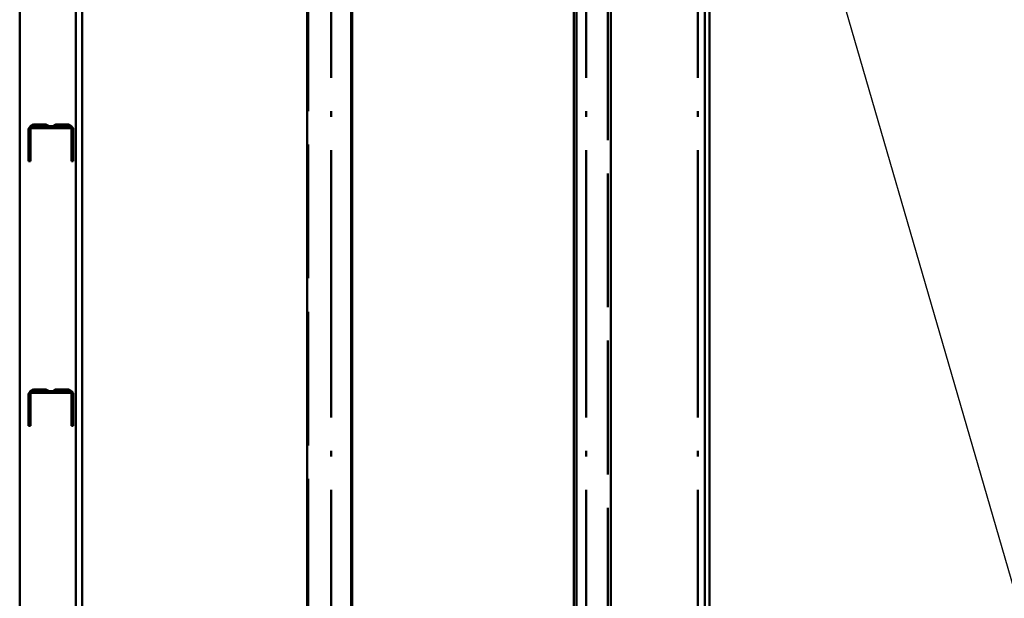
# Paper-space layout 'Layout1' of a CAD drawing. Extents: x -2 to 1033, y -36 to 596.
# Tile 50 of 256: x 287 to 309, y 190 to 203. Entities that reach past the tile are written whole.
import ezdxf

# ---------------------------------------------------------------- set-up
doc = ezdxf.new("R2010")
doc.units = 0
doc.linetypes.add('ACAD_ISO02W100', pattern=[15, 12, -3])
doc.linetypes.add('ACAD_ISO04W100', pattern=[30.5, 24, -3, 0.5, -3])
doc.layers.get('0').update_dxf_attribs({"linetype": 'CONTINUOUS'})
doc.layers.get('DEFPOINTS').update_dxf_attribs({"color": 132, "linetype": 'CONTINUOUS'})
for name, color, linetype, lineweight in [('SS_KOTY', 3, 'CONTINUOUS', 25), ('SS_POPIS_PROFILU', 13, 'CONTINUOUS', 25), ('SS_ZEBRIK KOŠ', 75, 'CONTINUOUS', 50), ('SS_ZEBRIKY', 24, 'CONTINUOUS', 50)]:
    doc.layers.add(name, color=color, linetype=linetype, lineweight=lineweight)
doc.styles.add('ROMANS', font='romans.shx', dxfattribs={"width": 0.8})
doc.dimstyles.new('A-1_(2.5)_50AS', dxfattribs={"dimtxt": 2.5, "dimasz": 2, "dimexe": 1, "dimexo": 2, "dimgap": 0, "dimtad": 0, "dimdec": 1, "dimlfac": 50, "dimrnd": 1, "dimtxsty": 'ROMANS', "dimblk1": 'OBLIQUE', "dimblk2": 'OBLIQUE', "dimsah": 1, "dimcen": 2, "dimclrd": 256, "dimclre": 256, "dimclrt": 256, "dimadec": 1, "dimazin": 2, "dimtfac": 0.714286, "dimtdec": 1, "dimtmove": 0, "dimatfit": 3, "dimldrblk": 'OPEN', "dimfxl": 1, "dimtvp": 1.142857, "dimtfill": 1, "dimtolj": 1, "dimlwd": -1, "dimlwe": -1, "dimarcsym": 0})

# ---------------------------------------------------------------- blocks, each defined once
blk = doc.blocks.new('_Oblique')
at = {"color": 0, "linetype": 'ByBlock', "lineweight": -2}
blk.add_line((-0.5, -0.5), (0.5, 0.5), dxfattribs=at)
blk = doc.blocks.new('*D16')
at = {"layer": 'DEFPOINTS', "color": 0, "transparency": 16777216}
for p in [(288.614, 258.993), (288.614, 174.993), (329.957, 174.993)]:
    blk.add_point(p, dxfattribs=at)
at = {"layer": 'SS_KOTY', "transparency": 16777216}
for p, q in [((290.614, 258.993), (330.957, 258.993)), ((329.957, 258.993), (329.957, 174.993)), ((290.614, 174.993), (330.957, 174.993))]:
    blk.add_line(p, q, dxfattribs=at)
at = {"layer": 'SS_KOTY', "transparency": 16777216, "xscale": 2, "yscale": 2, "zscale": 2}
for p, rotation in [((329.957, 258.993), 90), ((329.957, 174.993), 270)]:
    blk.add_blockref('_Oblique', p, dxfattribs=dict(at, rotation=rotation))
at = {"layer": 'SS_KOTY', "transparency": 16777216, "insert": (327.1, 216.993), "char_height": 2.5, "attachment_point": 5, "rotation": 90, "style": 'ROMANS', "bg_fill": 3, "box_fill_scale": 1.1, "bg_fill_color": 256, "bg_fill_true_color": 13158600, "bg_fill_transparency": 0}
blk.add_mtext('\\A1;4200', dxfattribs=at)
blk = doc.blocks.new('_OPEN')
at = {"color": 0, "linetype": 'ByBlock'}
for p, q in [((-1, 0.167), (0, 0)), ((0, 0), (-1, -0.167)), ((0, 0), (-1, 0))]:
    blk.add_line(p, q, dxfattribs=at)

psp = doc.layouts.get("Layout1")

# ---------------------------------------------------------------- linework, layer by layer
at = {"layer": 'SS_ZEBRIKY', "color": 7, "linetype": 'ACAD_ISO04W100', "ltscale": 0.25}
psp.add_line((288.2145, 259.593), (288.2145, 112.993), dxfattribs=at)
psp.add_line((288.2145, 259.593), (288.2145, 112.993), dxfattribs=at)
at = {"layer": 'SS_ZEBRIKY', "color": 1, "linetype": 'Continuous', "ltscale": 0.25}
for p, q in [((288.0745, 112.993), (288.0745, 259.5295)), ((288.2145, 112.993), (288.2145, 259.5295)), ((286.8145, 175.693), (286.8145, 257.593))]:
    psp.add_line(p, q, dxfattribs=at)
at = {"layer": 'SS_ZEBRIKY', "color": 3, "linetype": 'ACAD_ISO02W100', "ltscale": 0.25}
for p, q in [((287.1266, 200.1888), (287.0482, 200.1488)), ((287.1451, 200.1888), (287.0605, 200.1488)), ((287.0605, 200.1488), (287.1266, 200.1888)), ((287.0736, 200.1521), (287.1451, 200.1888)), ((287.1266, 200.1888), (287.0736, 200.1521)), ((287.0845, 200.153), (287.1955, 200.1888)), ((287.0845, 200.153), (287.1451, 200.1888)), ((287.1266, 200.1888), (287.1445, 200.153)), ((287.1451, 200.1888), (287.1266, 200.1888)), ((287.1304, 200.1812), (287.1451, 200.1888)), ((287.1308, 200.1804), (287.1451, 200.1888)), ((287.1362, 200.1696), (287.1955, 200.1888)), ((287.1451, 200.1888), (287.1606, 200.153)), ((287.1955, 200.1888), (287.1451, 200.1888)), ((287.161, 200.153), (287.2645, 200.1888)), ((287.161, 200.153), (287.1955, 200.1888)), ((287.1618, 200.153), (287.2645, 200.1888)), ((287.1618, 200.153), (287.1955, 200.1888)), ((287.2045, 200.153), (287.1955, 200.1888)), ((287.2645, 200.1888), (287.1955, 200.1888)), ((287.2665, 200.153), (287.2645, 200.1888)), ((287.2645, 200.1888), (287.3689, 200.153)), ((287.3334, 200.1888), (287.2645, 200.1888)), ((287.2645, 200.153), (287.2645, 200.1888)), ((287.2665, 200.153), (287.3334, 200.1888)), ((287.3245, 200.153), (287.3334, 200.1888)), ((287.3689, 200.153), (287.3334, 200.1888)), ((287.3707, 200.153), (287.3334, 200.1888)), ((287.3929, 200.1698), (287.3334, 200.1888)), ((287.4455, 200.153), (287.3334, 200.1888)), ((287.3839, 200.1888), (287.3334, 200.1888)), ((287.3684, 200.153), (287.3839, 200.1888)), ((287.3707, 200.153), (287.3839, 200.1888)), ((287.4455, 200.153), (287.3839, 200.1888)), ((287.3982, 200.1805), (287.3839, 200.1888)), ((287.4465, 200.153), (287.3839, 200.1888)), ((287.3839, 200.1888), (287.4739, 200.153)), ((287.3839, 200.1888), (287.3993, 200.1826)), ((287.4024, 200.1888), (287.3839, 200.1888)), ((287.3845, 200.153), (287.4024, 200.1888)), ((287.4465, 200.153), (287.4024, 200.1888)), ((287.4739, 200.153), (287.4024, 200.1888)), ((287.555, 200.153), (287.6374, 200.1888)), ((287.555, 200.153), (287.6338, 200.1888)), ((287.6266, 200.1888), (287.555, 200.153)), ((287.6266, 200.1888), (287.555, 200.153)), ((287.6266, 200.1888), (287.555, 200.153)), ((287.6267, 200.1886), (287.555, 200.153)), ((287.555, 200.153), (287.6275, 200.187)), ((287.566, 200.153), (287.6248, 200.1877)), ((287.6613, 200.1888), (287.5824, 200.153)), ((287.5824, 200.153), (287.6451, 200.1888)), ((287.6446, 200.1888), (287.5824, 200.153)), ((287.6374, 200.1888), (287.5824, 200.153)), ((287.6266, 200.1888), (287.5824, 200.153)), ((287.5828, 200.153), (287.6548, 200.1888)), ((287.5828, 200.153), (287.6338, 200.1888)), ((287.5834, 200.153), (287.6955, 200.1888)), ((287.5834, 200.153), (287.6453, 200.1888)), ((287.6248, 200.1877), (287.6266, 200.1888)), ((287.6445, 200.153), (287.6266, 200.1888)), ((287.6266, 200.1888), (287.6445, 200.153)), ((287.6606, 200.153), (287.6266, 200.1888)), ((287.6338, 200.1888), (287.6266, 200.1888)), ((287.6269, 200.1888), (287.6267, 200.1886)), ((287.6269, 200.1888), (287.6445, 200.153)), ((287.6275, 200.187), (287.6312, 200.1888)), ((287.6312, 200.1888), (287.6278, 200.1863)), ((287.6299, 200.1827), (287.6451, 200.1888)), ((287.6302, 200.1821), (287.6451, 200.1888)), ((287.6453, 200.1888), (287.6308, 200.1804)), ((287.631, 200.1806), (287.6451, 200.1888)), ((287.6445, 200.153), (287.6312, 200.1888)), ((287.6312, 200.1888), (287.6606, 200.153)), ((287.6496, 200.1888), (287.6315, 200.179)), ((287.6319, 200.1787), (287.6451, 200.1888)), ((287.6445, 200.153), (287.6338, 200.1888)), ((287.6606, 200.153), (287.6338, 200.1888)), ((287.6548, 200.1888), (287.6338, 200.1888)), ((287.635, 200.172), (287.6804, 200.1888)), ((287.6445, 200.153), (287.6374, 200.1888)), ((287.6606, 200.153), (287.6374, 200.1888)), ((287.6955, 200.1888), (287.6374, 200.1675)), ((287.6446, 200.1888), (287.6445, 200.153)), ((287.6446, 200.1888), (287.6606, 200.153)), ((287.6583, 200.153), (287.6451, 200.1888)), ((287.6606, 200.153), (287.6451, 200.1888)), ((287.6606, 200.153), (287.6453, 200.1888)), ((287.7045, 200.153), (287.6453, 200.1888)), ((287.6473, 200.153), (287.6955, 200.1888)), ((287.6606, 200.153), (287.6496, 200.1888)), ((287.6588, 200.153), (287.6548, 200.1888)), ((287.6606, 200.153), (287.6548, 200.1888)), ((287.7045, 200.153), (287.6548, 200.1888)), ((287.6873, 200.1888), (287.6548, 200.1888)), ((287.6583, 200.153), (287.7386, 200.1888)), ((287.6583, 200.153), (287.6963, 200.1888)), ((287.6583, 200.153), (287.6955, 200.1888)), ((287.6583, 200.153), (287.6946, 200.1888)), ((287.6583, 200.153), (287.6613, 200.1888)), ((287.6588, 200.153), (287.7279, 200.1888)), ((287.6588, 200.153), (287.6873, 200.1888)), ((287.7645, 200.1888), (287.6601, 200.153)), ((287.6601, 200.153), (287.7201, 200.1888)), ((287.6601, 200.153), (287.6957, 200.1888)), ((287.6601, 200.153), (287.6955, 200.1888)), ((287.6601, 200.153), (287.6804, 200.1888)), ((287.6946, 200.1888), (287.6606, 200.153)), ((287.6606, 200.153), (287.6804, 200.1888)), ((287.6606, 200.153), (287.6613, 200.1888)), ((287.6613, 200.1888), (287.7045, 200.153)), ((287.7045, 200.153), (287.6804, 200.1888)), ((287.7045, 200.153), (287.6873, 200.1888)), ((287.7279, 200.1888), (287.6873, 200.1888)), ((287.7045, 200.153), (287.6946, 200.1888)), ((287.7045, 200.153), (287.6955, 200.1888)), ((287.709, 200.153), (287.6955, 200.1888)), ((287.7624, 200.153), (287.6955, 200.1888)), ((287.7045, 200.153), (287.6957, 200.1888)), ((287.7645, 200.153), (287.6957, 200.1888)), ((287.7045, 200.153), (287.6963, 200.1888)), ((287.7045, 200.153), (287.7631, 200.1888)), ((287.7045, 200.153), (287.7386, 200.1888)), ((287.7045, 200.153), (287.7279, 200.1888)), ((287.7045, 200.153), (287.7201, 200.1888)), ((287.7645, 200.1888), (287.709, 200.153)), ((287.7645, 200.153), (287.7201, 200.1888)), ((287.7628, 200.153), (287.7279, 200.1888)), ((287.7645, 200.153), (287.7279, 200.1888)), ((287.7724, 200.1888), (287.7279, 200.1888)), ((287.7624, 200.153), (287.7386, 200.1888)), ((287.7645, 200.153), (287.7386, 200.1888)), ((287.7836, 200.1888), (287.7624, 200.153)), ((287.7624, 200.153), (287.7645, 200.1888)), ((287.7624, 200.153), (287.7631, 200.1888)), ((287.7628, 200.153), (287.816, 200.1888)), ((287.7628, 200.153), (287.7724, 200.1888)), ((287.7645, 200.153), (287.7631, 200.1888)), ((287.7765, 200.153), (287.7645, 200.1888)), ((287.8427, 200.153), (287.7645, 200.1888)), ((287.8671, 200.153), (287.7645, 200.1888)), ((287.868, 200.153), (287.7645, 200.1888)), ((287.7645, 200.153), (287.8326, 200.1888)), ((287.7645, 200.153), (287.8321, 200.1888)), ((287.7645, 200.153), (287.816, 200.1888)), ((287.7645, 200.153), (287.7836, 200.1888)), ((287.7645, 200.153), (287.7724, 200.1888)), ((287.7645, 200.153), (287.7645, 200.1888)), ((287.816, 200.1888), (287.7724, 200.1888)), ((287.7836, 200.1888), (287.8245, 200.153)), ((287.8671, 200.153), (287.7836, 200.1888)), ((287.8245, 200.153), (287.816, 200.1888)), ((287.8673, 200.153), (287.816, 200.1888)), ((287.8542, 200.1888), (287.816, 200.1888)), ((287.8245, 200.153), (287.883, 200.1888)), ((287.8245, 200.153), (287.8629, 200.1888)), ((287.8245, 200.153), (287.8542, 200.1888)), ((287.8245, 200.153), (287.8334, 200.1888)), ((287.8245, 200.153), (287.8326, 200.1888)), ((287.8245, 200.153), (287.8321, 200.1888)), ((287.8245, 200.153), (287.8266, 200.1888)), ((287.8671, 200.153), (287.8266, 200.1888)), ((287.8671, 200.153), (287.8321, 200.1888)), ((287.868, 200.153), (287.8326, 200.1888)), ((287.8427, 200.153), (287.8334, 200.1888)), ((287.8671, 200.153), (287.8334, 200.1888)), ((287.868, 200.153), (287.8334, 200.1888)), ((287.8878, 200.1599), (287.8334, 200.1888)), ((287.8924, 200.1698), (287.8334, 200.1888)), ((287.9445, 200.153), (287.8334, 200.1888)), ((287.8673, 200.153), (287.8542, 200.1888)), ((287.8684, 200.153), (287.8542, 200.1888)), ((287.9445, 200.153), (287.8542, 200.1888)), ((287.883, 200.1888), (287.8542, 200.1888)), ((287.8671, 200.153), (287.8629, 200.1888)), ((287.8629, 200.1888), (287.8684, 200.153)), ((287.9445, 200.153), (287.8629, 200.1888)), ((287.8684, 200.153), (287.9014, 200.1888)), ((287.8994, 200.1888), (287.8684, 200.153)), ((287.8974, 200.1888), (287.8684, 200.153)), ((287.8684, 200.153), (287.8888, 200.1888)), ((287.8684, 200.153), (287.8839, 200.1888)), ((287.8684, 200.153), (287.883, 200.1888)), ((287.9445, 200.153), (287.883, 200.1888)), ((287.898, 200.18), (287.883, 200.1888)), ((287.883, 200.1888), (287.9554, 200.1521)), ((287.8985, 200.1809), (287.883, 200.1888)), ((287.8987, 200.1814), (287.883, 200.1888)), ((287.8974, 200.1888), (287.883, 200.1888)), ((287.8839, 200.1888), (287.8926, 200.1702)), ((287.8976, 200.1807), (287.8839, 200.1888)), ((287.9445, 200.153), (287.8839, 200.1888)), ((287.9554, 200.1521), (287.8839, 200.1888)), ((287.898, 200.1816), (287.8839, 200.1888)), ((287.8839, 200.1888), (287.8982, 200.182)), ((287.8984, 200.1825), (287.8839, 200.1888)), ((287.8845, 200.153), (287.9024, 200.1888)), ((287.8845, 200.153), (287.9014, 200.1888)), ((287.8845, 200.153), (287.8994, 200.1888)), ((287.8974, 200.1888), (287.8845, 200.153)), ((287.8845, 200.153), (287.9022, 200.1884)), ((287.9445, 200.153), (287.8888, 200.1888)), ((287.9554, 200.1521), (287.8888, 200.1888)), ((287.9012, 200.1864), (287.8974, 200.1888)), ((287.9554, 200.1521), (287.8974, 200.1888)), ((287.9013, 200.1866), (287.8974, 200.1888)), ((287.8974, 200.1888), (287.9684, 200.1488)), ((287.8974, 200.1888), (287.9761, 200.1488)), ((287.8974, 200.1888), (287.9014, 200.1869)), ((287.8974, 200.1888), (287.9808, 200.1488)), ((287.9024, 200.1888), (287.8974, 200.1888)), ((287.9017, 200.1874), (287.8994, 200.1888)), ((287.8994, 200.1888), (287.9018, 200.1876)), ((287.9554, 200.1521), (287.9014, 200.1888)), ((287.9684, 200.1488), (287.9014, 200.1888)), ((287.9014, 200.1888), (287.9808, 200.1488)), ((287.9022, 200.1884), (287.9014, 200.1888)), ((287.9684, 200.1488), (287.9017, 200.1874)), ((287.9018, 200.1876), (287.9808, 200.1488)), ((287.9022, 200.1884), (287.9024, 200.1888)), ((287.9808, 200.1488), (287.9022, 200.1884)), ((287.9554, 200.1521), (287.9024, 200.1888)), ((287.9684, 200.1488), (287.9024, 200.1888)), ((287.9072, 200.1858), (287.9024, 200.1888)), ((287.9152, 200.1818), (287.9024, 200.1888)), ((287.9808, 200.1488), (287.9024, 200.1888)), ((287.9824, 200.1488), (287.9024, 200.1888)), ((287.0239, 200.118), (287.0145, 200.083)), ((287.0145, 200.083), (287.0145, 199.373)), ((287.0495, 200.1436), (287.0239, 200.118)), ((287.0492, 200.1435), (287.0239, 200.118)), ((287.0482, 200.1488), (287.0492, 200.1435)), ((287.0482, 200.1488), (287.0605, 200.1488)), ((287.0492, 200.1435), (287.0605, 200.1488)), ((287.0495, 200.1436), (287.0492, 200.1435)), ((287.0845, 200.153), (287.0495, 200.1436)), ((287.0495, 200.1436), (287.0736, 200.1521)), ((287.0605, 200.1488), (287.0495, 200.1436)), ((287.0545, 200.083), (287.0585, 200.098)), ((287.0545, 199.373), (287.0545, 200.083)), ((287.0585, 200.098), (287.0695, 200.109)), ((287.0585, 200.098), (287.0667, 200.1062)), ((287.0645, 200.1054), (287.0585, 200.098)), ((287.0605, 200.1488), (287.0736, 200.1521)), ((287.0845, 200.113), (287.0645, 200.1054)), ((287.0667, 200.113), (287.0645, 200.1054)), ((287.0695, 200.109), (287.0645, 200.1054)), ((287.0645, 200.1054), (287.0667, 200.1062)), ((287.1606, 200.153), (287.0667, 200.113)), ((287.1445, 200.153), (287.0667, 200.113)), ((287.0667, 200.113), (287.0845, 200.113)), ((287.0667, 200.1062), (287.0845, 200.113)), ((287.0667, 200.1062), (287.0695, 200.109)), ((287.0845, 200.113), (287.0695, 200.109)), ((287.0736, 200.1521), (287.1304, 200.1812)), ((287.0845, 200.153), (287.0736, 200.1521)), ((287.0845, 200.153), (287.1308, 200.1804)), ((287.0845, 200.153), (287.1362, 200.1696)), ((287.555, 200.153), (287.0845, 200.153)), ((287.1606, 200.153), (287.0845, 200.113)), ((287.0845, 200.113), (287.5645, 200.113)), ((287.1466, 200.113), (287.2045, 200.153)), ((287.1606, 200.153), (287.1466, 200.113)), ((287.2363, 200.113), (287.2045, 200.153)), ((287.2363, 200.113), (287.2645, 200.153)), ((287.3327, 200.113), (287.2645, 200.153)), ((287.3327, 200.113), (287.3245, 200.153)), ((287.413, 200.113), (287.3245, 200.153)), ((287.413, 200.113), (287.3684, 200.153)), ((287.4585, 200.113), (287.3684, 200.153)), ((287.4585, 200.113), (287.3845, 200.153)), ((287.4455, 200.153), (287.3929, 200.1698)), ((287.4455, 200.153), (287.3982, 200.1805)), ((287.555, 200.153), (287.6297, 200.1826)), ((287.555, 200.153), (287.6297, 200.1826)), ((287.5828, 200.153), (287.555, 200.153)), ((287.5645, 200.113), (287.6445, 200.153)), ((287.5645, 200.113), (287.5843, 200.113)), ((287.566, 200.153), (287.63, 200.182)), ((287.6606, 200.153), (287.5704, 200.113)), ((287.6445, 200.153), (287.5704, 200.113)), ((287.6445, 200.153), (287.5828, 200.153)), ((287.6278, 200.1863), (287.5834, 200.153)), ((287.5834, 200.153), (287.6308, 200.1805)), ((287.5834, 200.153), (287.6308, 200.1805)), ((287.6308, 200.1804), (287.5834, 200.153)), ((287.6315, 200.179), (287.5834, 200.153)), ((287.5834, 200.153), (287.635, 200.172)), ((287.5834, 200.153), (287.6361, 200.1698)), ((287.5843, 200.113), (287.6606, 200.153)), ((287.5843, 200.113), (287.6445, 200.153)), ((287.5843, 200.113), (287.6397, 200.113)), ((287.5979, 200.153), (287.6317, 200.1786)), ((287.6373, 200.1674), (287.5979, 200.153)), ((287.616, 200.113), (287.7045, 200.153)), ((287.6606, 200.153), (287.616, 200.113)), ((287.6297, 200.1826), (287.6299, 200.1827)), ((287.63, 200.182), (287.6302, 200.1821)), ((287.6308, 200.1805), (287.631, 200.1806)), ((287.6317, 200.1786), (287.6319, 200.1787)), ((287.6397, 200.113), (287.7045, 200.153)), ((287.6397, 200.113), (287.6606, 200.153)), ((287.6397, 200.113), (287.7198, 200.113)), ((287.6606, 200.153), (287.6445, 200.153)), ((287.7045, 200.153), (287.6606, 200.153)), ((287.6963, 200.113), (287.7645, 200.153)), ((287.6963, 200.113), (287.7045, 200.153)), ((287.7198, 200.113), (287.7045, 200.153)), ((287.7645, 200.153), (287.7045, 200.153)), ((287.7198, 200.113), (287.7645, 200.153)), ((287.7198, 200.113), (287.8087, 200.113)), ((287.7927, 200.113), (287.7645, 200.153)), ((287.8087, 200.113), (287.7645, 200.153)), ((287.8245, 200.153), (287.7645, 200.153)), ((287.7927, 200.113), (287.8245, 200.153)), ((287.8087, 200.113), (287.8245, 200.153)), ((287.8087, 200.113), (287.8889, 200.113)), ((287.8824, 200.113), (287.8245, 200.153)), ((287.8889, 200.113), (287.8245, 200.153)), ((287.8684, 200.153), (287.8245, 200.153)), ((287.8824, 200.113), (287.8684, 200.153)), ((287.8684, 200.153), (287.8889, 200.113)), ((287.9445, 200.113), (287.8684, 200.153)), ((287.9555, 200.113), (287.8684, 200.153)), ((287.9622, 200.113), (287.8684, 200.153)), ((287.8845, 200.153), (287.8684, 200.153)), ((287.8845, 200.153), (287.9555, 200.113)), ((287.9622, 200.113), (287.8845, 200.153)), ((287.8845, 200.153), (287.9645, 200.113)), ((287.9445, 200.153), (287.8845, 200.153)), ((287.9008, 200.153), (287.8879, 200.1598)), ((287.8889, 200.113), (287.9445, 200.113)), ((287.8928, 200.1696), (287.8924, 200.1698)), ((287.8926, 200.1702), (287.8929, 200.1698)), ((287.9445, 200.153), (287.8928, 200.1696)), ((287.8929, 200.1698), (287.9008, 200.153)), ((287.8982, 200.1804), (287.8976, 200.1807)), ((287.8986, 200.1812), (287.898, 200.1816)), ((287.9445, 200.153), (287.898, 200.18)), ((287.8982, 200.182), (287.8988, 200.1817)), ((287.9445, 200.153), (287.8982, 200.1804)), ((287.8991, 200.1822), (287.8984, 200.1825)), ((287.9554, 200.1521), (287.8985, 200.1809)), ((287.9554, 200.1521), (287.8986, 200.1812)), ((287.9684, 200.1488), (287.8987, 200.1814)), ((287.8988, 200.1817), (287.9684, 200.1488)), ((287.9761, 200.1488), (287.8991, 200.1822)), ((287.9554, 200.1521), (287.9012, 200.1864)), ((287.9684, 200.1488), (287.9013, 200.1866)), ((287.9684, 200.1488), (287.9072, 200.1858)), ((287.9761, 200.1488), (287.9152, 200.1818)), ((287.9445, 200.153), (287.9554, 200.1521)), ((287.9445, 200.113), (287.9645, 200.1054)), ((287.9445, 200.113), (287.9555, 200.113)), ((287.9554, 200.1521), (287.9684, 200.1488)), ((287.9645, 200.1054), (287.9555, 200.113)), ((287.9555, 200.113), (287.9622, 200.113)), ((287.9645, 200.1054), (287.9622, 200.113)), ((287.9622, 200.113), (287.9645, 200.113)), ((287.9645, 200.113), (287.9645, 200.1054)), ((287.9645, 200.1054), (287.9699, 200.0989)), ((287.9684, 200.1488), (287.9797, 200.1435)), ((287.9684, 200.1488), (287.9761, 200.1488)), ((287.9699, 200.0989), (287.9733, 200.0913)), ((287.9733, 200.0913), (287.9745, 200.083)), ((287.9745, 200.083), (287.9745, 199.373)), ((287.9797, 200.1435), (287.9761, 200.1488)), ((287.9761, 200.1488), (287.9808, 200.1488)), ((287.9797, 200.1435), (287.9824, 200.1488)), ((287.9797, 200.1435), (287.9808, 200.1488)), ((287.9982, 200.1278), (287.9797, 200.1435)), ((287.9808, 200.1488), (287.9824, 200.1488)), ((288.0103, 200.1069), (287.9982, 200.1278)), ((288.0145, 200.083), (288.0103, 200.1069)), ((288.0145, 199.373), (288.0145, 200.083)), ((287.0145, 199.373), (287.0545, 199.373)), ((287.9745, 199.373), (288.0145, 199.373)), ((287.1266, 194.2448), (287.0482, 194.2048)), ((287.1451, 194.2448), (287.0605, 194.2048)), ((287.0605, 194.2048), (287.1266, 194.2448)), ((287.0736, 194.2081), (287.1451, 194.2448)), ((287.1266, 194.2448), (287.0736, 194.2081)), ((287.0736, 194.2081), (287.1304, 194.2372)), ((287.0845, 194.209), (287.1955, 194.2448)), ((287.0845, 194.209), (287.1451, 194.2448)), ((287.0845, 194.209), (287.1308, 194.2364)), ((287.1266, 194.2448), (287.1445, 194.209)), ((287.1451, 194.2448), (287.1266, 194.2448)), ((287.1304, 194.2372), (287.1451, 194.2448)), ((287.1308, 194.2364), (287.1451, 194.2448)), ((287.1362, 194.2256), (287.1955, 194.2448)), ((287.1451, 194.2448), (287.1606, 194.209)), ((287.1955, 194.2448), (287.1451, 194.2448)), ((287.161, 194.209), (287.2645, 194.2448)), ((287.161, 194.209), (287.1955, 194.2448)), ((287.1618, 194.209), (287.2645, 194.2448)), ((287.1618, 194.209), (287.1955, 194.2448)), ((287.2045, 194.209), (287.1955, 194.2448)), ((287.2645, 194.2448), (287.1955, 194.2448)), ((287.2665, 194.209), (287.2645, 194.2448)), ((287.2645, 194.2448), (287.3689, 194.209)), ((287.3334, 194.2448), (287.2645, 194.2448)), ((287.2645, 194.209), (287.2645, 194.2448)), ((287.2665, 194.209), (287.3334, 194.2448)), ((287.3245, 194.209), (287.3334, 194.2448)), ((287.3689, 194.209), (287.3334, 194.2448)), ((287.3707, 194.209), (287.3334, 194.2448)), ((287.3929, 194.2258), (287.3334, 194.2448)), ((287.4455, 194.209), (287.3334, 194.2448)), ((287.3839, 194.2448), (287.3334, 194.2448)), ((287.3684, 194.209), (287.3839, 194.2448)), ((287.3707, 194.209), (287.3839, 194.2448)), ((287.4455, 194.209), (287.3839, 194.2448)), ((287.3982, 194.2365), (287.3839, 194.2448)), ((287.4465, 194.209), (287.3839, 194.2448)), ((287.3839, 194.2448), (287.4739, 194.209)), ((287.3839, 194.2448), (287.3993, 194.2386)), ((287.4024, 194.2448), (287.3839, 194.2448)), ((287.3845, 194.209), (287.4024, 194.2448)), ((287.4455, 194.209), (287.3982, 194.2365)), ((287.3993, 194.2386), (287.4739, 194.209)), ((287.4465, 194.209), (287.4024, 194.2448)), ((287.4739, 194.209), (287.4024, 194.2448)), ((287.555, 194.209), (287.6374, 194.2448)), ((287.555, 194.209), (287.6338, 194.2448)), ((287.6266, 194.2448), (287.555, 194.209)), ((287.6266, 194.2448), (287.555, 194.209)), ((287.6266, 194.2448), (287.555, 194.209)), ((287.6267, 194.2446), (287.555, 194.209)), ((287.555, 194.209), (287.6275, 194.243)), ((287.555, 194.209), (287.6297, 194.2386)), ((287.555, 194.209), (287.6297, 194.2386)), ((287.566, 194.209), (287.6248, 194.2437)), ((287.566, 194.209), (287.63, 194.238)), ((287.6613, 194.2448), (287.5824, 194.209)), ((287.5824, 194.209), (287.6451, 194.2448)), ((287.6446, 194.2448), (287.5824, 194.209)), ((287.6374, 194.2448), (287.5824, 194.209)), ((287.6266, 194.2448), (287.5824, 194.209)), ((287.5828, 194.209), (287.6548, 194.2448)), ((287.5828, 194.209), (287.6338, 194.2448)), ((287.5834, 194.209), (287.6955, 194.2448)), ((287.5834, 194.209), (287.6453, 194.2448)), ((287.6278, 194.2423), (287.5834, 194.209)), ((287.5834, 194.209), (287.6308, 194.2365)), ((287.5834, 194.209), (287.6308, 194.2365)), ((287.6308, 194.2364), (287.5834, 194.209)), ((287.6315, 194.235), (287.5834, 194.209)), ((287.5834, 194.209), (287.635, 194.228)), ((287.5979, 194.209), (287.6317, 194.2346)), ((287.6248, 194.2437), (287.6266, 194.2448)), ((287.6445, 194.209), (287.6266, 194.2448)), ((287.6266, 194.2448), (287.6445, 194.209)), ((287.6606, 194.209), (287.6266, 194.2448)), ((287.6338, 194.2448), (287.6266, 194.2448)), ((287.6269, 194.2448), (287.6267, 194.2446)), ((287.6267, 194.2446), (287.6445, 194.209)), ((287.6269, 194.2448), (287.6445, 194.209)), ((287.6275, 194.243), (287.6312, 194.2448)), ((287.6312, 194.2448), (287.6278, 194.2423)), ((287.6297, 194.2386), (287.6299, 194.2387)), ((287.6299, 194.2387), (287.6451, 194.2448)), ((287.63, 194.238), (287.6302, 194.2381)), ((287.6302, 194.2381), (287.6451, 194.2448)), ((287.6453, 194.2448), (287.6308, 194.2364)), ((287.6308, 194.2365), (287.631, 194.2366)), ((287.631, 194.2366), (287.6451, 194.2448)), ((287.6445, 194.209), (287.6312, 194.2448)), ((287.6312, 194.2448), (287.6606, 194.209)), ((287.6496, 194.2448), (287.6315, 194.235)), ((287.6317, 194.2346), (287.6319, 194.2347)), ((287.6319, 194.2347), (287.6451, 194.2448)), ((287.6445, 194.209), (287.6338, 194.2448)), ((287.6606, 194.209), (287.6338, 194.2448)), ((287.6548, 194.2448), (287.6338, 194.2448)), ((287.635, 194.228), (287.6804, 194.2448)), ((287.6445, 194.209), (287.6374, 194.2448)), ((287.6606, 194.209), (287.6374, 194.2448)), ((287.6955, 194.2448), (287.6374, 194.2235)), ((287.6446, 194.2448), (287.6445, 194.209)), ((287.6446, 194.2448), (287.6606, 194.209)), ((287.6583, 194.209), (287.6451, 194.2448)), ((287.6606, 194.209), (287.6451, 194.2448)), ((287.6606, 194.209), (287.6453, 194.2448)), ((287.7045, 194.209), (287.6453, 194.2448)), ((287.6473, 194.209), (287.6955, 194.2448)), ((287.6606, 194.209), (287.6496, 194.2448)), ((287.6588, 194.209), (287.6548, 194.2448)), ((287.6606, 194.209), (287.6548, 194.2448)), ((287.7045, 194.209), (287.6548, 194.2448)), ((287.6873, 194.2448), (287.6548, 194.2448)), ((287.6583, 194.209), (287.7386, 194.2448)), ((287.6583, 194.209), (287.6963, 194.2448)), ((287.6583, 194.209), (287.6955, 194.2448)), ((287.6583, 194.209), (287.6946, 194.2448)), ((287.6583, 194.209), (287.6613, 194.2448)), ((287.6588, 194.209), (287.7279, 194.2448)), ((287.6588, 194.209), (287.6873, 194.2448)), ((287.7645, 194.2448), (287.6601, 194.209)), ((287.6601, 194.209), (287.7201, 194.2448)), ((287.6601, 194.209), (287.6957, 194.2448)), ((287.6601, 194.209), (287.6955, 194.2448)), ((287.6601, 194.209), (287.6804, 194.2448)), ((287.6946, 194.2448), (287.6606, 194.209)), ((287.6606, 194.209), (287.6804, 194.2448)), ((287.6606, 194.209), (287.6613, 194.2448)), ((287.6613, 194.2448), (287.7045, 194.209)), ((287.7045, 194.209), (287.6804, 194.2448)), ((287.7045, 194.209), (287.6873, 194.2448)), ((287.7279, 194.2448), (287.6873, 194.2448)), ((287.7045, 194.209), (287.6946, 194.2448)), ((287.7045, 194.209), (287.6955, 194.2448)), ((287.709, 194.209), (287.6955, 194.2448)), ((287.7624, 194.209), (287.6955, 194.2448)), ((287.7045, 194.209), (287.6957, 194.2448)), ((287.7645, 194.209), (287.6957, 194.2448)), ((287.7045, 194.209), (287.6963, 194.2448)), ((287.7045, 194.209), (287.7631, 194.2448)), ((287.7045, 194.209), (287.7386, 194.2448)), ((287.7045, 194.209), (287.7279, 194.2448)), ((287.7045, 194.209), (287.7201, 194.2448)), ((287.7645, 194.2448), (287.709, 194.209)), ((287.7645, 194.209), (287.7201, 194.2448)), ((287.7628, 194.209), (287.7279, 194.2448)), ((287.7645, 194.209), (287.7279, 194.2448)), ((287.7724, 194.2448), (287.7279, 194.2448)), ((287.7624, 194.209), (287.7386, 194.2448)), ((287.7645, 194.209), (287.7386, 194.2448)), ((287.7836, 194.2448), (287.7624, 194.209)), ((287.7624, 194.209), (287.7645, 194.2448)), ((287.7624, 194.209), (287.7631, 194.2448)), ((287.7628, 194.209), (287.816, 194.2448)), ((287.7628, 194.209), (287.7724, 194.2448)), ((287.7645, 194.209), (287.7631, 194.2448)), ((287.7765, 194.209), (287.7645, 194.2448)), ((287.8427, 194.209), (287.7645, 194.2448)), ((287.8671, 194.209), (287.7645, 194.2448)), ((287.868, 194.209), (287.7645, 194.2448)), ((287.7645, 194.209), (287.8326, 194.2448)), ((287.7645, 194.209), (287.8321, 194.2448)), ((287.7645, 194.209), (287.816, 194.2448)), ((287.7645, 194.209), (287.7836, 194.2448)), ((287.7645, 194.209), (287.7724, 194.2448)), ((287.7645, 194.209), (287.7645, 194.2448)), ((287.816, 194.2448), (287.7724, 194.2448)), ((287.7836, 194.2448), (287.8245, 194.209)), ((287.8671, 194.209), (287.7836, 194.2448)), ((287.8245, 194.209), (287.816, 194.2448)), ((287.8673, 194.209), (287.816, 194.2448)), ((287.8542, 194.2448), (287.816, 194.2448)), ((287.8245, 194.209), (287.883, 194.2448)), ((287.8245, 194.209), (287.8629, 194.2448)), ((287.8245, 194.209), (287.8542, 194.2448)), ((287.8245, 194.209), (287.8334, 194.2448)), ((287.8245, 194.209), (287.8326, 194.2448)), ((287.8245, 194.209), (287.8321, 194.2448)), ((287.8245, 194.209), (287.8266, 194.2448)), ((287.8671, 194.209), (287.8266, 194.2448)), ((287.8671, 194.209), (287.8321, 194.2448)), ((287.868, 194.209), (287.8326, 194.2448)), ((287.8427, 194.209), (287.8334, 194.2448)), ((287.8671, 194.209), (287.8334, 194.2448)), ((287.868, 194.209), (287.8334, 194.2448)), ((287.8878, 194.2159), (287.8334, 194.2448)), ((287.9445, 194.209), (287.8334, 194.2448)), ((287.8924, 194.2258), (287.8334, 194.2448)), ((287.8673, 194.209), (287.8542, 194.2448)), ((287.8684, 194.209), (287.8542, 194.2448)), ((287.9445, 194.209), (287.8542, 194.2448)), ((287.883, 194.2448), (287.8542, 194.2448)), ((287.8671, 194.209), (287.8629, 194.2448)), ((287.8629, 194.2448), (287.8684, 194.209)), ((287.9445, 194.209), (287.8629, 194.2448)), ((287.8684, 194.209), (287.9014, 194.2448)), ((287.8994, 194.2448), (287.8684, 194.209)), ((287.8974, 194.2448), (287.8684, 194.209)), ((287.8684, 194.209), (287.8888, 194.2448)), ((287.8684, 194.209), (287.8839, 194.2448)), ((287.8684, 194.209), (287.883, 194.2448)), ((287.898, 194.236), (287.883, 194.2448)), ((287.9445, 194.209), (287.883, 194.2448)), ((287.883, 194.2448), (287.9554, 194.2081)), ((287.8985, 194.2369), (287.883, 194.2448)), ((287.8987, 194.2374), (287.883, 194.2448)), ((287.8974, 194.2448), (287.883, 194.2448)), ((287.8839, 194.2448), (287.8926, 194.2262)), ((287.8976, 194.2367), (287.8839, 194.2448)), ((287.9554, 194.2081), (287.8839, 194.2448)), ((287.898, 194.2376), (287.8839, 194.2448)), ((287.8839, 194.2448), (287.8982, 194.238)), ((287.8984, 194.2385), (287.8839, 194.2448)), ((287.8845, 194.209), (287.9024, 194.2448)), ((287.8845, 194.209), (287.9014, 194.2448)), ((287.8845, 194.209), (287.8994, 194.2448)), ((287.8974, 194.2448), (287.8845, 194.209)), ((287.8845, 194.209), (287.9022, 194.2444)), ((287.9445, 194.209), (287.8888, 194.2448)), ((287.9554, 194.2081), (287.8888, 194.2448)), ((287.9012, 194.2424), (287.8974, 194.2448)), ((287.9554, 194.2081), (287.8974, 194.2448)), ((287.9013, 194.2426), (287.8974, 194.2448)), ((287.8974, 194.2448), (287.9684, 194.2048)), ((287.8974, 194.2448), (287.9761, 194.2048)), ((287.8974, 194.2448), (287.9014, 194.2429)), ((287.8974, 194.2448), (287.9808, 194.2048)), ((287.9024, 194.2448), (287.8974, 194.2448)), ((287.8982, 194.2364), (287.8976, 194.2367)), ((287.9445, 194.209), (287.8976, 194.2367)), ((287.8986, 194.2372), (287.898, 194.2376)), ((287.9445, 194.209), (287.898, 194.236)), ((287.8982, 194.238), (287.8988, 194.2377)), ((287.9445, 194.209), (287.8982, 194.2364)), ((287.8991, 194.2382), (287.8984, 194.2385)), ((287.9554, 194.2081), (287.8985, 194.2369)), ((287.9554, 194.2081), (287.8986, 194.2372)), ((287.9684, 194.2048), (287.8987, 194.2374)), ((287.8988, 194.2377), (287.9684, 194.2048)), ((287.9761, 194.2048), (287.8991, 194.2382)), ((287.9017, 194.2434), (287.8994, 194.2448)), ((287.8994, 194.2448), (287.9018, 194.2436)), ((287.9554, 194.2081), (287.9012, 194.2424)), ((287.9684, 194.2048), (287.9013, 194.2426)), ((287.9554, 194.2081), (287.9014, 194.2448)), ((287.9684, 194.2048), (287.9014, 194.2448)), ((287.9014, 194.2448), (287.9808, 194.2048)), ((287.9022, 194.2444), (287.9014, 194.2448)), ((287.9684, 194.2048), (287.9017, 194.2434)), ((287.9018, 194.2436), (287.9808, 194.2048)), ((287.9022, 194.2444), (287.9024, 194.2448)), ((287.9808, 194.2048), (287.9022, 194.2444)), ((287.9554, 194.2081), (287.9024, 194.2448)), ((287.9684, 194.2048), (287.9024, 194.2448)), ((287.9072, 194.2418), (287.9024, 194.2448)), ((287.9152, 194.2378), (287.9024, 194.2448)), ((287.9808, 194.2048), (287.9024, 194.2448)), ((287.9824, 194.2048), (287.9024, 194.2448)), ((287.9684, 194.2048), (287.9072, 194.2418)), ((287.9761, 194.2048), (287.9152, 194.2378)), ((287.0239, 194.174), (287.0145, 194.139)), ((287.0145, 194.139), (287.0145, 193.429)), ((287.0495, 194.1996), (287.0239, 194.174)), ((287.0492, 194.1995), (287.0239, 194.174)), ((287.0482, 194.2048), (287.0492, 194.1995)), ((287.0482, 194.2048), (287.0605, 194.2048)), ((287.0492, 194.1995), (287.0605, 194.2048)), ((287.0495, 194.1996), (287.0492, 194.1995)), ((287.0845, 194.209), (287.0495, 194.1996)), ((287.0495, 194.1996), (287.0736, 194.2081)), ((287.0605, 194.2048), (287.0495, 194.1996)), ((287.0545, 194.139), (287.0585, 194.154)), ((287.0545, 193.429), (287.0545, 194.139)), ((287.0585, 194.154), (287.0695, 194.165)), ((287.0585, 194.154), (287.0667, 194.1622)), ((287.0645, 194.1614), (287.0585, 194.154)), ((287.0605, 194.2048), (287.0736, 194.2081)), ((287.0845, 194.169), (287.0645, 194.1614)), ((287.0667, 194.169), (287.0645, 194.1614)), ((287.0695, 194.165), (287.0645, 194.1614)), ((287.0645, 194.1614), (287.0667, 194.1622)), ((287.1606, 194.209), (287.0667, 194.169)), ((287.1445, 194.209), (287.0667, 194.169)), ((287.0667, 194.169), (287.0845, 194.169)), ((287.0667, 194.1622), (287.0845, 194.169)), ((287.0667, 194.1622), (287.0695, 194.165)), ((287.0845, 194.169), (287.0695, 194.165)), ((287.0845, 194.209), (287.0736, 194.2081)), ((287.0845, 194.209), (287.1362, 194.2256)), ((287.555, 194.209), (287.0845, 194.209)), ((287.1606, 194.209), (287.0845, 194.169)), ((287.0845, 194.169), (287.5645, 194.169)), ((287.1466, 194.169), (287.2045, 194.209)), ((287.1606, 194.209), (287.1466, 194.169)), ((287.2363, 194.169), (287.2045, 194.209)), ((287.2363, 194.169), (287.2645, 194.209)), ((287.3327, 194.169), (287.2645, 194.209)), ((287.3327, 194.169), (287.3245, 194.209)), ((287.413, 194.169), (287.3245, 194.209)), ((287.413, 194.169), (287.3684, 194.209)), ((287.4585, 194.169), (287.3684, 194.209)), ((287.4585, 194.169), (287.3845, 194.209)), ((287.4455, 194.209), (287.3929, 194.2258)), ((287.5828, 194.209), (287.555, 194.209)), ((287.5645, 194.169), (287.6445, 194.209)), ((287.5645, 194.169), (287.5843, 194.169)), ((287.6606, 194.209), (287.5704, 194.169)), ((287.6445, 194.209), (287.5704, 194.169)), ((287.6445, 194.209), (287.5828, 194.209)), ((287.5834, 194.209), (287.6361, 194.2258)), ((287.5843, 194.169), (287.6606, 194.209)), ((287.5843, 194.169), (287.6445, 194.209)), ((287.5843, 194.169), (287.6397, 194.169)), ((287.6373, 194.2234), (287.5979, 194.209)), ((287.616, 194.169), (287.7045, 194.209)), ((287.6606, 194.209), (287.616, 194.169)), ((287.6397, 194.169), (287.7045, 194.209)), ((287.6397, 194.169), (287.6606, 194.209)), ((287.6397, 194.169), (287.7198, 194.169)), ((287.6606, 194.209), (287.6445, 194.209)), ((287.7045, 194.209), (287.6606, 194.209)), ((287.6963, 194.169), (287.7645, 194.209)), ((287.6963, 194.169), (287.7045, 194.209)), ((287.7198, 194.169), (287.7045, 194.209)), ((287.7645, 194.209), (287.7045, 194.209)), ((287.7198, 194.169), (287.7645, 194.209)), ((287.7198, 194.169), (287.8087, 194.169)), ((287.7927, 194.169), (287.7645, 194.209)), ((287.8087, 194.169), (287.7645, 194.209)), ((287.8245, 194.209), (287.7645, 194.209)), ((287.7927, 194.169), (287.8245, 194.209)), ((287.8087, 194.169), (287.8245, 194.209)), ((287.8087, 194.169), (287.8889, 194.169)), ((287.8824, 194.169), (287.8245, 194.209)), ((287.8889, 194.169), (287.8245, 194.209)), ((287.8684, 194.209), (287.8245, 194.209)), ((287.8824, 194.169), (287.8684, 194.209)), ((287.8684, 194.209), (287.8889, 194.169)), ((287.9445, 194.169), (287.8684, 194.209)), ((287.9555, 194.169), (287.8684, 194.209)), ((287.9622, 194.169), (287.8684, 194.209)), ((287.8845, 194.209), (287.8684, 194.209)), ((287.8845, 194.209), (287.9555, 194.169)), ((287.9622, 194.169), (287.8845, 194.209)), ((287.8845, 194.209), (287.9645, 194.169)), ((287.9445, 194.209), (287.8845, 194.209)), ((287.9008, 194.209), (287.8879, 194.2158)), ((287.8889, 194.169), (287.9445, 194.169)), ((287.8928, 194.2256), (287.8924, 194.2258)), ((287.8926, 194.2262), (287.8929, 194.2258)), ((287.9445, 194.209), (287.8928, 194.2256)), ((287.8929, 194.2258), (287.9008, 194.209)), ((287.9445, 194.209), (287.9554, 194.2081)), ((287.9445, 194.169), (287.9645, 194.1614)), ((287.9445, 194.169), (287.9555, 194.169)), ((287.9554, 194.2081), (287.9684, 194.2048)), ((287.9645, 194.1614), (287.9555, 194.169)), ((287.9555, 194.169), (287.9622, 194.169)), ((287.9645, 194.1614), (287.9622, 194.169)), ((287.9622, 194.169), (287.9645, 194.169)), ((287.9645, 194.169), (287.9645, 194.1614)), ((287.9645, 194.1614), (287.9699, 194.1549)), ((287.9684, 194.2048), (287.9797, 194.1995)), ((287.9684, 194.2048), (287.9761, 194.2048)), ((287.9699, 194.1549), (287.9733, 194.1473)), ((287.9733, 194.1473), (287.9745, 194.139)), ((287.9745, 194.139), (287.9745, 193.429)), ((287.9797, 194.1995), (287.9761, 194.2048)), ((287.9761, 194.2048), (287.9808, 194.2048)), ((287.9797, 194.1995), (287.9824, 194.2048)), ((287.9797, 194.1995), (287.9808, 194.2048)), ((287.9982, 194.1838), (287.9797, 194.1995)), ((287.9808, 194.2048), (287.9824, 194.2048)), ((288.0103, 194.1629), (287.9982, 194.1838)), ((288.0145, 194.139), (288.0103, 194.1629)), ((288.0145, 193.429), (288.0145, 194.139)), ((287.0145, 193.429), (287.0545, 193.429)), ((287.9745, 193.429), (288.0145, 193.429))]:
    psp.add_line(p, q, dxfattribs=at)

# ---------------------------------------------------------------- dimensions: what is measured, and where the dimension line sits
at = {"layer": 'SS_KOTY'}
dim = psp.add_linear_dim(base=(329.9571, 174.993), p1=(288.6145, 258.993), p2=(288.6145, 174.993), angle=90, dimstyle='A-1_(2.5)_50AS', dxfattribs=at)
dim.commit()
dim.dimension.update_dxf_attribs({"geometry": '*D16', "text_midpoint": (327.1, 216.993)})

# ---------------------------------------------------------------- next in the draw order: linework, layer by layer
at = {"layer": 'SS_POPIS_PROFILU', "color": 13}
psp.add_lwpolyline([(300.829, 218.293), (312.1317, 179.321), (323.3698, 179.321)], dxfattribs=at)
at = {"layer": 'SS_ZEBRIK KOŠ', "color": 1, "linetype": 'Continuous', "ltscale": 0.25}
for p, q in [((293.2614, 281.593), (293.2614, 155.493)), ((294.2462, 155.493), (294.2462, 281.593)), ((294.2636, 155.493), (294.2636, 281.593)), ((299.2338, 281.593), (299.2338, 155.493)), ((299.2981, 155.493), (299.2981, 281.593)), ((300.0641, 155.493), (300.0641, 281.593)), ((302.1745, 281.593), (302.1745, 155.493)), ((302.2745, 155.493), (302.2745, 281.593))]:
    psp.add_line(p, q, dxfattribs=at)
at = {"layer": 'SS_ZEBRIK KOŠ', "color": 3, "linetype": 'ACAD_ISO02W100', "ltscale": 0.25}
for p, q in [((293.2788, 155.493), (293.2788, 281.593)), ((299.9999, 281.593), (299.9999, 155.493))]:
    psp.add_line(p, q, dxfattribs=at)
at = {"layer": 'SS_ZEBRIK KOŠ', "color": 7, "linetype": 'ACAD_ISO04W100', "ltscale": 0.25}
for p, q in [((293.7989, 155.493), (293.7989, 281.593)), ((293.7989, 155.493), (293.7989, 281.593)), ((299.514, 155.493), (299.514, 281.593)), ((299.514, 155.493), (299.514, 281.593)), ((302.0145, 155.493), (302.0145, 281.593))]:
    psp.add_line(p, q, dxfattribs=at)

doc.saveas('drawing.dxf')
